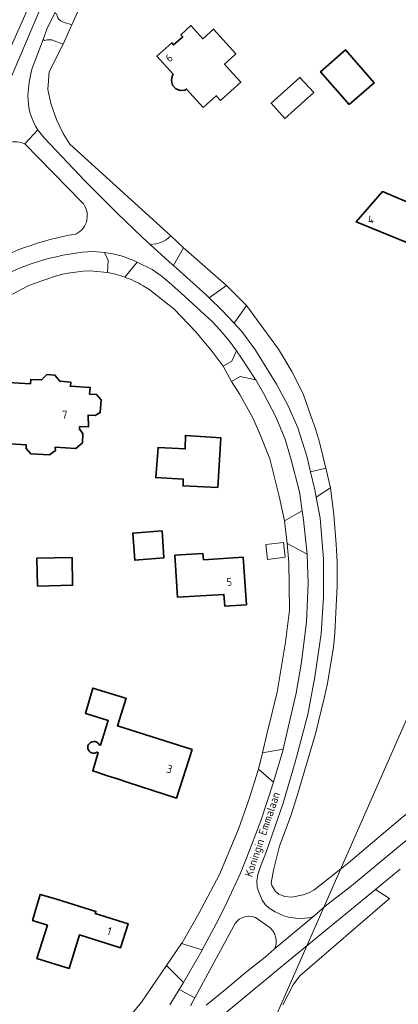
# Model space of a CAD drawing. Header units: metres. Extents: x 140853 to 145288, y 474558 to 480269.
# Tile 51 of 256: x 142657 to 142742, y 475711 to 475931. Entities that reach past the tile are written whole.
import ezdxf
from ezdxf.enums import TextEntityAlignment as Align

# ---------------------------------------------------------------- set-up
doc = ezdxf.new("R2010")
doc.units = ezdxf.units.M
doc.header["$MEASUREMENT"] = 0
for name, color, linetype, lineweight in [('B-WE-GR-GRAS_KRUIDENRIJK-G', 80, 'Continuous', 18), ('B-WE-GR-GROENVOORZIENING-G', 80, 'Continuous', 18), ('B-WE-OG-BEBOUWING-G', 7, 'Continuous', 35), ('B-WE-OG-BEBOUWING_BIJGEBOUW-G', 7, 'Continuous', 18), ('B-WE-OG-BEBOUWING_HUISNUMMER-T18', 10, 'Continuous', 18), ('B-WE-OG-BEBOUWING_STRAATNAAM-T18', 10, 'Continuous', 18), ('B-WE-OG-HULPLIJN-G', 50, 'Continuous', 18), ('B-WE-OG-TERREIN_ERF-G', 7, 'Continuous', 18), ('B-WE-VH-VERHARDING_ASFALT-G', 252, 'Continuous', 18), ('B-WE-VH-VERHARDING_BETONSTRAATSTEEN-G', 252, 'Continuous', 18), ('B-WE-VH-VERHARDING_HALFVERHARDING_GRAVEL-G', 252, 'Continuous', 18), ('B-WE-VH-VERHARDING_HALFVERHARDING_GRIND-G', 252, 'Continuous', 18), ('B-WE-VH-VERHARDING_STRAATBAKSTEEN-G', 252, 'Continuous', 18)]:
    doc.layers.add(name, color=color, linetype=linetype, lineweight=lineweight)
doc.styles.add('NLCS-ISO', font='txt')

msp = doc.modelspace()

# ---------------------------------------------------------------- linework, layer by layer
at = {"layer": 'B-WE-GR-GRAS_KRUIDENRIJK-G', "ltscale": 0.2, "flags": 128}
for points in [[(142653.122, 475920.008), (142673.077, 475964.773)], [(142792.105, 475793.467), (142740.029, 475750), (142731.252, 475742.547), (142723.424, 475736.389), (142722.353, 475735.815), (142721.027, 475735.306), (142718.502, 475734.821), (142716.972, 475734.949), (142715.633, 475735.484), (142714.882, 475736.109), (142714.04, 475737.409), (142713.874, 475738.072), (142714.448, 475741.132), (142715.735, 475746.232), (142718.261, 475753.039), (142719.668, 475757.313), (142723.789, 475771.44), (142725.785, 475779.374), (142726.489, 475782.701), (142727.858, 475790.865), (142728.165, 475793.988), (142728.651, 475804.583), (142728.651, 475809.958), (142728.525, 475812.596), (142728.463, 475813.887), (142727.946, 475820.459), (142727.19, 475826.504), (142723.969, 475824.413), (142724.858, 475819.731), (142725.627, 475810.519), (142725.608, 475802.146), (142725.065, 475793.793), (142723.662, 475784.213), (142722.075, 475775.761), (142719.236, 475765.052), (142716.537, 475755.901), (142712.825, 475745.094), (142711.401, 475741.472), (142710.886, 475739.92), (142710.686, 475738.407), (142710.762, 475737.078), (142711.015, 475736.124), (142711.885, 475734.159), (142712.551, 475733.138), (142713.407, 475732.387), (142714.784, 475731.5), (142714.784, 475731.5), (142716.722, 475730.662), (142717.778, 475730.347), (142719.311, 475730.131), (142720.53, 475730.068), (142721.45, 475730.09), (142722.273, 475730.184), (142722.413, 475730.224), (142722.911, 475730.366), (142723.495, 475730.643), (142724.718, 475731.68), (142725.991, 475732.766), (142731.867, 475737.331), (142751.608, 475753.682)], [(142716.492, 475710.677), (142718.795, 475715.152), (142720.331, 475717.217), (142740.412, 475734.53), (142737.28, 475736.563), (142717.728, 475720.531), (142699.618, 475705.557)], [(142699.276, 475710.584), (142703.666, 475714.156), (142708.451, 475718.128), (142712.565, 475721.406), (142714.567, 475723.132), (142714.567, 475723.132), (142714.875, 475723.674), (142714.994, 475724.345), (142714.994, 475724.378), (142714.985, 475725.153), (142714.857, 475725.91), (142714.604, 475726.691), (142714.283, 475727.302), (142713.668, 475727.968), (142710.343, 475730.268), (142709.604, 475730.516), (142708.746, 475730.567), (142708.002, 475730.443), (142707.359, 475730.204), (142706.716, 475729.851), (142706.225, 475729.451), (142705.839, 475728.951), (142705.435, 475728.212), (142696.722, 475712.271), (142695.974, 475710.902), (142695.891, 475710.47)], [(142691.171, 475710.669), (142693.23, 475714.107), (142694.191, 475715.71), (142690.403, 475719.513), (142684.783, 475711.28), (142680.954, 475706.659)]]:
    msp.add_lwpolyline(points, dxfattribs=at)
for points in [[(142665.321, 475932.92), (142665.778, 475932.667), (142665.778, 475932.667, 0.2138231), (142666.654, 475931.19), (142666.654, 475931.19), (142667.319, 475930.92), (142669.179, 475930.263), (142673.655, 475940.297), (142680.587, 475955.38), (142678.687, 475956.365), (142678.687, 475956.365, 0.2018063), (142677.141, 475956.351), (142677.141, 475956.351), (142676.114, 475955.984), (142675.777, 475956.182), (142665.321, 475932.92)], [(142661.56, 475906.734, 0.0053146), (142661.705, 475906.517), (142661.705, 475906.517), (142662.943, 475904.947), (142672.128, 475895.237), (142679.298, 475888.176), (142684.927, 475882.746), (142686.757, 475881.09), (142687.993, 475881.19), (142689.112, 475881.521), (142690.306, 475882.093), (142691.354, 475882.992), (142668.754, 475903.542), (142667.209, 475905.976), (142665.76, 475909.046), (142664.456, 475912.682), (142663.824, 475915.776), (142664.088, 475919.754), (142667.26, 475925.962), (142665.197, 475926.739), (142665.197, 475926.739, 0.1971685), (142663.148, 475926.775), (142663.148, 475926.775), (142662.773, 475926.969), (142660.224, 475920.391), (142660.224, 475920.391, 0.0596125), (142659.326, 475914.454), (142659.326, 475914.454, 0.1505092), (142661.56, 475906.734)], [(142671.402, 475890.558), (142658.663, 475903.606), (142658.663, 475903.606, 0.4084242), (142652.517, 475901.678), (142652.517, 475901.678), (142643.267, 475880.69), (142643.267, 475880.69, 0.6472451), (142647.79, 475875.331), (142647.79, 475875.331, -0.0920085), (142670.057, 475883.392), (142670.057, 475883.392, 0.5136531), (142671.402, 475890.558)], [(142685.155, 475871.816), (142686.419, 475871.094), (142692.071, 475866.636), (142696.971, 475861.479), (142700.646, 475857.105), (142703.081, 475853.825), (142705.061, 475854.906), (142706.104, 475857.209), (142704.565, 475859.373), (142702.416, 475861.89), (142700.701, 475863.719), (142698.13, 475866.146), (142693.611, 475870.258), (142691.014, 475872.557), (142689.214, 475874.03), (142687.171, 475875.476), (142683.786, 475877.133), (142681.05, 475873.753), (142681.05, 475873.753, -0.0479943), (142685.155, 475871.816)]]:
    msp.add_lwpolyline(points, format="xyb", close=True, dxfattribs=at)
for points in [[(142699.936, 475869.141), (142703.864, 475871.842), (142694.217, 475880.316), (142691.981, 475876.359), (142692.622, 475875.766), (142699.303, 475869.757), (142699.936, 475869.141)], [(142722.697, 475830.128), (142726.114, 475830.931), (142724.694, 475836.745), (142723.821, 475839.735), (142722.88, 475842.481), (142721.044, 475847.619), (142718.489, 475852.643), (142715.559, 475857.632), (142708.315, 475867.411), (142705.555, 475863.462), (142707.329, 475861.602), (142710.397, 475857.406), (142715.103, 475849.795), (142717.722, 475844.887), (142719.852, 475840.009), (142721.86, 475833.671), (142722.697, 475830.128)], [(142716.858, 475819.157), (142720.859, 475821.394), (142720.207, 475825.669), (142718.385, 475832.789), (142717.028, 475837.449), (142714.893, 475842.453), (142712.209, 475847.614), (142710.41, 475850.743), (142706.961, 475851.506), (142704.987, 475850.374), (142706.86, 475847.438), (142709.803, 475842.049), (142711.491, 475838.268), (142713.573, 475833.067), (142715.688, 475824.637), (142716.858, 475819.157)], [(142711.97, 475767.142), (142716.561, 475767.948), (142718.137, 475774.757), (142719.456, 475780.498), (142720.65, 475787.47), (142721.794, 475796.547), (142722.198, 475805.13), (142721.96, 475811.619), (142721.951, 475811.707), (142717.469, 475814.039), (142717.863, 475809.8), (142717.956, 475799.144), (142717.119, 475791.983), (142715.202, 475780.779), (142712.917, 475771.326), (142711.97, 475767.142)], [(142693.753, 475724.42), (142698.398, 475723.035), (142702.036, 475729.828), (142703.959, 475733.629), (142706.969, 475740.221), (142708.311, 475743.547), (142711.556, 475751.898), (142714.395, 475760.57), (142711.059, 475763.464), (142708.86, 475756.625), (142706.568, 475750.02), (142702.3, 475739.904), (142697.649, 475731.147), (142693.882, 475724.609), (142693.753, 475724.42)]]:
    msp.add_lwpolyline(points, close=True, dxfattribs=at)
msp.add_lwpolyline([(142653.755, 475868.852), (142659.104, 475871.679), (142660.483, 475872.269), (142665.72, 475874.054), (142667.173, 475874.428), (142668.243, 475874.672), (142671.731, 475875.121), (142673.231, 475875.154), (142677.138, 475874.794), (142677.313, 475877.491), (142676.48, 475879.276), (142674.011, 475879.487), (142671.503, 475879.344), (142671.503, 475879.344, 0.1065266), (142649.403, 475871.728)], format="xyb", dxfattribs=at)
at = {"layer": 'B-WE-GR-GROENVOORZIENING-G', "ltscale": 0.2, "flags": 128}
for points in [[(142673.077, 475964.773), (142653.122, 475920.008)], [(142651.215, 475908.53), (142663.477, 475937.229)]]:
    msp.add_lwpolyline(points, dxfattribs=at)
at = {"layer": 'B-WE-OG-BEBOUWING-G', "ltscale": 0.2, "flags": 128}
for points in [[(142698.613, 475911.731), (142701.576, 475914.385), (142702.495, 475913.359), (142707.052, 475917.441), (142704.552, 475920.233), (142703.414, 475921.503), (142705.732, 475923.579), (142705.942, 475923.768), (142700.943, 475929.35), (142698.519, 475927.18), (142695.897, 475930.108), (142693.631, 475928.08), (142694.041, 475927.622), (142691.979, 475925.775), (142691.567, 475926.235), (142688.268, 475923.282), (142691.929, 475919.206), (142691.646, 475918.807), (142691.496, 475917.798), (142691.764, 475916.746), (142692.464, 475915.936), (142693.468, 475915.568), (142694.496, 475915.641), (142694.892, 475915.895), (142698.613, 475911.731)], [(142731.39, 475912.414), (142736.969, 475917.326), (142730.519, 475924.652), (142724.94, 475919.739), (142731.39, 475912.414)], [(142723.41, 475915.09), (142720.332, 475918.511), (142713.875, 475912.702), (142716.953, 475909.28), (142723.41, 475915.09)], [(142755.064, 475876.773), (142755.693, 475871.734), (142764.601, 475873.372), (142764.193, 475876.549), (142768.389, 475877.043), (142766.843, 475888.928), (142765.891, 475896.245), (142759.311, 475895.371), (142760.493, 475886.45), (142759.359, 475886.295), (142755.739, 475885.798), (142738.832, 475892.933), (142732.97, 475886.136), (142754.909, 475877.165), (142755.064, 475876.773)], [(142701.896, 475826.584), (142702.561, 475837.757), (142694.663, 475838.286), (142694.61, 475835.261), (142688.531, 475835.615), (142688.001, 475828.82), (142694.157, 475828.517), (142694.104, 475826.982), (142701.896, 475826.584)], [(142689.418, 475816.876), (142682.834, 475816.39), (142683.294, 475810.308), (142689.826, 475810.89), (142689.418, 475816.876)], [(142708.344, 475800.351), (142707.592, 475811.019), (142698.705, 475810.437), (142698.55, 475811.805), (142692.284, 475811.45), (142692.893, 475802.017), (142703.276, 475802.661), (142703.475, 475800.025), (142708.344, 475800.351)], [(142661.473, 475804.542), (142669.349, 475804.712), (142669.214, 475810.929), (142661.339, 475810.759), (142661.473, 475804.542)], [(142672.551, 475775.894), (142677.314, 475774.412), (142676.734, 475772.522), (142676.724, 475772.489), (142675.608, 475768.851), (142675.3, 475768.92), (142675.2, 475769.17), (142675.04, 475769.36), (142674.83, 475769.51), (142674.63, 475769.61), (142674.43, 475769.67), (142674.09, 475769.7), (142673.71, 475769.65), (142673.34, 475769.48), (142673.12, 475769.28), (142672.91, 475769), (142672.79, 475768.74), (142672.75, 475768.39), (142672.79, 475768.09), (142672.9, 475767.8), (142673.09, 475767.52), (142673.3, 475767.31), (142673.57, 475767.16), (142673.92, 475767.06), (142674.19, 475767.05), (142674.52, 475767.13), (142674.79, 475767.3), (142675.105, 475767.211), (142673.846, 475763.108), (142677.162, 475762.036), (142679.668, 475761.226), (142681.787, 475760.541), (142692.681, 475757.018), (142696.146, 475767.871), (142679.398, 475773.225), (142681.35, 475779.4), (142680.996, 475779.509), (142673.91, 475781.68), (142672.358, 475776.494), (142672.21, 475776), (142672.551, 475775.894)], [(142663.675, 475728.574), (142661.341, 475721.046), (142668.561, 475718.861), (142670.878, 475726.349), (142680.092, 475723.464), (142681.771, 475728.873), (142674.433, 475731.131), (142674.579, 475731.626), (142665.49, 475734.429), (142662.047, 475735.391), (142660.367, 475729.581), (142663.675, 475728.574)]]:
    msp.add_lwpolyline(points, close=True, dxfattribs=at)
msp.add_lwpolyline([(142650.255, 475836.687), (142658.956, 475836.166), (142658.907, 475835.318), (142659.98, 475834.16), (142664.168, 475833.906), (142665.525, 475834.939), (142665.468, 475835.689), (142670.086, 475835.349), (142671.528, 475836.64), (142671.624, 475838.749), (142670.861, 475839.657), (142670.897, 475840.268), (142672.888, 475840.179), (142672.833, 475842.837), (142672.833, 475842.837), (142674.417, 475842.74), (142675.559, 475843.391), (142675.736, 475846.266), (142674.707, 475847.451), (142673.151, 475847.547), (142673.251, 475849.024), (142668.853, 475849.294), (142668.919, 475850.254), (142666.468, 475850.411), (142665.341, 475851.823), (142663.54, 475851.911), (142662.368, 475850.709), (142659.961, 475850.848), (142659.895, 475849.878), (142654.843, 475850.164)], dxfattribs=at)
at = {"layer": 'B-WE-OG-BEBOUWING_BIJGEBOUW-G', "ltscale": 0.2, "flags": 128}
msp.add_lwpolyline([(142712.673, 475813.835), (142713.074, 475810.499), (142717.016, 475810.973), (142716.615, 475814.309), (142712.673, 475813.835)], close=True, dxfattribs=at)
at = {"layer": 'B-WE-OG-HULPLIJN-G'}
msp.add_lwpolyline([(141484.938, 478467.493), (142922.898, 478740.923), (143043.789, 479141.528), (143928.198, 479351.369), (144042.725, 479840.999), (144698.079, 479872.794), (144672.627, 478988.916), (144742.617, 478639.181), (145060.75, 478225.858), (145035.298, 477659.922), (145054.388, 476896.862), (144768.066, 476833.275), (144755.342, 477825.251), (143616.428, 477755.303), (142541.14, 475313.514), (141510.39, 476108.367), (141014.104, 476776.044), (140988.652, 477462.798), (141421.313, 477755.303), (141484.938, 478467.493)], close=True, dxfattribs=at)
at = {"layer": 'B-WE-OG-TERREIN_ERF-G', "ltscale": 0.2, "flags": 128}
for points in [[(142673.655, 475940.297), (142669.179, 475930.263), (142667.26, 475925.962), (142664.088, 475919.754), (142663.824, 475915.776), (142664.456, 475912.682), (142665.76, 475909.046), (142667.209, 475905.976), (142668.754, 475903.542), (142691.354, 475882.992), (142691.354, 475882.992), (142694.217, 475880.316), (142703.864, 475871.842), (142708.315, 475867.411), (142715.559, 475857.632), (142718.489, 475852.643), (142721.044, 475847.619), (142722.88, 475842.481), (142723.821, 475839.735), (142724.694, 475836.745), (142726.114, 475830.931), (142727.19, 475826.504), (142727.946, 475820.459), (142728.463, 475813.887), (142728.525, 475812.596), (142728.651, 475809.958), (142728.651, 475804.583), (142728.165, 475793.988), (142727.858, 475790.865), (142726.489, 475782.701), (142725.785, 475779.374), (142723.789, 475771.44), (142719.668, 475757.313), (142718.261, 475753.039), (142715.735, 475746.232), (142714.448, 475741.132), (142713.874, 475738.072), (142714.04, 475737.409), (142714.882, 475736.109), (142715.633, 475735.484), (142716.972, 475734.949), (142718.502, 475734.821), (142721.027, 475735.306), (142722.353, 475735.815), (142723.424, 475736.389), (142731.252, 475742.547), (142740.029, 475750), (142792.105, 475793.467)], [(142654.843, 475850.164), (142659.895, 475849.878), (142659.961, 475850.848), (142662.368, 475850.709), (142663.54, 475851.911), (142665.341, 475851.823), (142666.468, 475850.411), (142668.919, 475850.254), (142668.853, 475849.294), (142673.251, 475849.024), (142673.151, 475847.547), (142674.707, 475847.451), (142675.736, 475846.266), (142675.559, 475843.391), (142674.417, 475842.74), (142672.833, 475842.837), (142672.833, 475842.837), (142672.888, 475840.179), (142670.897, 475840.268), (142670.861, 475839.657), (142671.624, 475838.749), (142671.528, 475836.64), (142670.086, 475835.349), (142665.468, 475835.689), (142665.525, 475834.939), (142664.168, 475833.906), (142659.98, 475834.16), (142658.907, 475835.318), (142658.956, 475836.166), (142650.255, 475836.687)]]:
    msp.add_lwpolyline(points, dxfattribs=at)
for points in [[(142698.613, 475911.731), (142694.892, 475915.895), (142694.496, 475915.641), (142693.468, 475915.568), (142692.464, 475915.936), (142691.764, 475916.746), (142691.496, 475917.798), (142691.646, 475918.807), (142691.929, 475919.206), (142688.268, 475923.282), (142691.567, 475926.235), (142691.979, 475925.775), (142694.041, 475927.622), (142693.631, 475928.08), (142695.897, 475930.108), (142698.519, 475927.18), (142700.943, 475929.35), (142705.942, 475923.768), (142705.732, 475923.579), (142703.414, 475921.503), (142704.552, 475920.233), (142707.052, 475917.441), (142702.495, 475913.359), (142701.576, 475914.385), (142698.613, 475911.731)], [(142731.39, 475912.414), (142724.94, 475919.739), (142730.519, 475924.652), (142736.969, 475917.326), (142731.39, 475912.414)], [(142723.41, 475915.09), (142716.953, 475909.28), (142713.875, 475912.702), (142720.332, 475918.511), (142723.41, 475915.09)], [(142755.064, 475876.773), (142754.909, 475877.165), (142732.97, 475886.136), (142738.832, 475892.933), (142755.739, 475885.798), (142759.359, 475886.295), (142760.493, 475886.45), (142759.311, 475895.371), (142765.891, 475896.245), (142766.843, 475888.928), (142768.389, 475877.043), (142764.193, 475876.549), (142764.601, 475873.372), (142755.693, 475871.734), (142755.064, 475876.773)], [(142701.896, 475826.584), (142694.104, 475826.982), (142694.157, 475828.517), (142688.001, 475828.82), (142688.531, 475835.615), (142694.61, 475835.261), (142694.663, 475838.286), (142702.561, 475837.757), (142701.896, 475826.584)], [(142689.418, 475816.876), (142689.826, 475810.89), (142683.294, 475810.308), (142682.834, 475816.39), (142689.418, 475816.876)], [(142708.344, 475800.351), (142703.475, 475800.025), (142703.276, 475802.661), (142692.893, 475802.017), (142692.284, 475811.45), (142698.55, 475811.805), (142698.705, 475810.437), (142707.592, 475811.019), (142708.344, 475800.351)], [(142661.473, 475804.542), (142661.339, 475810.759), (142669.214, 475810.929), (142669.349, 475804.712), (142661.473, 475804.542)], [(142672.551, 475775.894), (142672.21, 475776), (142672.358, 475776.494), (142673.91, 475781.68), (142680.996, 475779.509), (142681.35, 475779.4), (142679.398, 475773.225), (142696.146, 475767.871), (142692.681, 475757.018), (142681.787, 475760.541), (142679.668, 475761.226), (142677.162, 475762.036), (142673.846, 475763.108), (142675.105, 475767.211), (142674.79, 475767.3), (142674.52, 475767.13), (142674.19, 475767.05), (142673.92, 475767.06), (142673.57, 475767.16), (142673.3, 475767.31), (142673.09, 475767.52), (142672.9, 475767.8), (142672.79, 475768.09), (142672.75, 475768.39), (142672.79, 475768.74), (142672.91, 475769), (142673.12, 475769.28), (142673.34, 475769.48), (142673.71, 475769.65), (142674.09, 475769.7), (142674.43, 475769.67), (142674.63, 475769.61), (142674.83, 475769.51), (142675.04, 475769.36), (142675.2, 475769.17), (142675.3, 475768.92), (142675.608, 475768.851), (142676.724, 475772.489), (142676.734, 475772.522), (142677.314, 475774.412), (142672.551, 475775.894)], [(142663.675, 475728.574), (142660.367, 475729.581), (142662.047, 475735.391), (142665.49, 475734.429), (142674.579, 475731.626), (142674.433, 475731.131), (142681.771, 475728.873), (142680.092, 475723.464), (142670.878, 475726.349), (142668.561, 475718.861), (142661.341, 475721.046), (142663.675, 475728.574)]]:
    msp.add_lwpolyline(points, close=True, dxfattribs=at)
msp.add_lwpolyline([(142680.954, 475706.659), (142684.783, 475711.28), (142690.403, 475719.513), (142693.753, 475724.42), (142693.882, 475724.609), (142697.649, 475731.147), (142702.3, 475739.904), (142706.568, 475750.02), (142708.86, 475756.625), (142711.059, 475763.464), (142711.97, 475767.142), (142712.917, 475771.326), (142715.202, 475780.779), (142717.119, 475791.983), (142717.956, 475799.144), (142717.863, 475809.8), (142717.469, 475814.039), (142716.858, 475819.157), (142715.688, 475824.637), (142713.573, 475833.067), (142711.491, 475838.268), (142709.803, 475842.049), (142706.86, 475847.438), (142704.987, 475850.374), (142703.081, 475853.825), (142700.646, 475857.105), (142696.971, 475861.479), (142692.071, 475866.636), (142686.419, 475871.094), (142685.155, 475871.816), (142685.155, 475871.816, 0.0479943), (142681.05, 475873.753), (142681.05, 475873.753, 0.0069916), (142680.623, 475873.902), (142680.623, 475873.902), (142679.188, 475874.338), (142679.188, 475874.338, 0.0214854), (142677.138, 475874.794), (142677.138, 475874.794), (142673.231, 475875.154), (142671.731, 475875.121), (142668.243, 475874.672), (142667.173, 475874.428), (142665.72, 475874.054), (142660.483, 475872.269), (142659.104, 475871.679), (142653.755, 475868.852)], format="xyb", dxfattribs=at)
at = {"layer": 'B-WE-VH-VERHARDING_ASFALT-G', "ltscale": 0.2, "flags": 128}
for points in [[(142663.477, 475937.229), (142651.215, 475908.53)], [(142751.608, 475753.682), (142731.867, 475737.331), (142725.991, 475732.766), (142724.718, 475731.68), (142723.495, 475730.643), (142714.567, 475723.132), (142712.565, 475721.406), (142708.451, 475718.128), (142703.666, 475714.156), (142699.276, 475710.584)], [(142699.618, 475705.557), (142717.728, 475720.531), (142737.28, 475736.563), (142742.81, 475741.097)], [(142695.891, 475710.47), (142695.974, 475710.902), (142696.722, 475712.271), (142693.23, 475714.107), (142691.171, 475710.669)]]:
    msp.add_lwpolyline(points, dxfattribs=at)
for points in [[(142652.517, 475901.678, -0.4084242), (142658.663, 475903.606), (142658.663, 475903.606), (142661.56, 475906.734), (142661.56, 475906.734, -0.1505092), (142659.326, 475914.454), (142659.326, 475914.454, -0.0596125), (142660.224, 475920.391), (142660.224, 475920.391), (142662.773, 475926.969), (142663.749, 475929.672), (142665.321, 475932.92)], [(142649.403, 475871.728, -0.1065266), (142671.503, 475879.344), (142671.503, 475879.344), (142674.011, 475879.487), (142676.48, 475879.276), (142676.48, 475879.276, -0.078426), (142683.786, 475877.133), (142683.786, 475877.133), (142687.171, 475875.476), (142689.214, 475874.03), (142691.014, 475872.557), (142693.611, 475870.258), (142698.13, 475866.146), (142700.701, 475863.719), (142702.416, 475861.89), (142704.565, 475859.373), (142706.104, 475857.209), (142707.24, 475855.614), (142710.243, 475851.032), (142710.41, 475850.743), (142712.209, 475847.614), (142714.893, 475842.453), (142717.028, 475837.449), (142718.385, 475832.789), (142720.207, 475825.669), (142720.859, 475821.394), (142721.163, 475819.396), (142721.951, 475811.707), (142721.96, 475811.619), (142722.198, 475805.13), (142721.794, 475796.547), (142720.65, 475787.47), (142719.456, 475780.498), (142718.137, 475774.757), (142716.561, 475767.948), (142716.537, 475767.845), (142714.416, 475760.635), (142714.395, 475760.57), (142711.556, 475751.898), (142708.311, 475743.547), (142706.969, 475740.221), (142703.959, 475733.629), (142702.036, 475729.828), (142698.398, 475723.035), (142698.367, 475722.977), (142694.191, 475715.71), (142693.23, 475714.107), (142696.722, 475712.271), (142705.435, 475728.212), (142705.839, 475728.951), (142706.225, 475729.451), (142706.716, 475729.851), (142707.359, 475730.204), (142708.002, 475730.443), (142708.746, 475730.567), (142709.604, 475730.516), (142710.343, 475730.268), (142713.668, 475727.968), (142714.283, 475727.302), (142714.604, 475726.691), (142714.857, 475725.91), (142714.985, 475725.153), (142714.994, 475724.378), (142714.994, 475724.345), (142714.875, 475723.674), (142714.567, 475723.132), (142723.495, 475730.643), (142722.911, 475730.366), (142722.413, 475730.224), (142722.273, 475730.184), (142721.45, 475730.09), (142720.53, 475730.068), (142719.311, 475730.131), (142717.778, 475730.347), (142716.722, 475730.662), (142714.784, 475731.5), (142713.407, 475732.387), (142712.551, 475733.138), (142711.885, 475734.159), (142711.015, 475736.124), (142710.762, 475737.078), (142710.686, 475738.407), (142710.886, 475739.92), (142711.401, 475741.472), (142712.825, 475745.094), (142716.537, 475755.901), (142719.236, 475765.052), (142722.075, 475775.761), (142723.662, 475784.213), (142725.065, 475793.793), (142725.608, 475802.146), (142725.627, 475810.519), (142724.858, 475819.731), (142723.969, 475824.413), (142723.653, 475826.079), (142722.697, 475830.128), (142721.86, 475833.671), (142719.852, 475840.009), (142717.722, 475844.887), (142715.103, 475849.795), (142710.397, 475857.406), (142707.329, 475861.602), (142705.555, 475863.462), (142702.787, 475866.365), (142699.936, 475869.141), (142699.303, 475869.757), (142692.622, 475875.766), (142691.981, 475876.359), (142691.779, 475876.546), (142686.757, 475881.09), (142684.927, 475882.746), (142679.298, 475888.176), (142672.128, 475895.237), (142662.943, 475904.947), (142661.705, 475906.517), (142661.705, 475906.517, -0.0053146), (142661.56, 475906.734), (142661.56, 475906.734), (142658.663, 475903.606), (142671.402, 475890.558), (142671.402, 475890.558, -0.5136531), (142670.057, 475883.392), (142670.057, 475883.392, 0.0920085), (142647.79, 475875.331)]]:
    msp.add_lwpolyline(points, format="xyb", dxfattribs=at)
at = {"layer": 'B-WE-VH-VERHARDING_BETONSTRAATSTEEN-G', "ltscale": 0.2, "flags": 128}
msp.add_lwpolyline([(142677.138, 475874.794, -0.0214854), (142679.188, 475874.338), (142679.188, 475874.338), (142680.623, 475873.902), (142680.623, 475873.902, -0.0069916), (142681.05, 475873.753), (142681.05, 475873.753), (142683.786, 475877.133), (142683.786, 475877.133, 0.078426), (142676.48, 475879.276), (142676.48, 475879.276), (142677.313, 475877.491), (142677.138, 475874.794)], format="xyb", close=True, dxfattribs=at)
msp.add_lwpolyline([(142703.081, 475853.825), (142704.987, 475850.374), (142706.961, 475851.506), (142710.41, 475850.743), (142710.243, 475851.032), (142707.24, 475855.614), (142706.104, 475857.209), (142705.061, 475854.906), (142703.081, 475853.825)], close=True, dxfattribs=at)
at = {"layer": 'B-WE-VH-VERHARDING_HALFVERHARDING_GRAVEL-G', "ltscale": 0.2, "flags": 128}
for points in [[(142711.059, 475763.464), (142714.395, 475760.57), (142714.416, 475760.635), (142716.537, 475767.845), (142716.561, 475767.948), (142711.97, 475767.142), (142711.059, 475763.464)], [(142690.403, 475719.513), (142694.191, 475715.71), (142698.367, 475722.977), (142698.398, 475723.035), (142693.753, 475724.42), (142690.403, 475719.513)]]:
    msp.add_lwpolyline(points, close=True, dxfattribs=at)
at = {"layer": 'B-WE-VH-VERHARDING_HALFVERHARDING_GRIND-G', "ltscale": 0.2, "flags": 128}
msp.add_lwpolyline([(142662.773, 475926.969), (142663.148, 475926.775), (142663.148, 475926.775, -0.1971685), (142665.197, 475926.739), (142665.197, 475926.739), (142667.26, 475925.962), (142669.179, 475930.263), (142667.319, 475930.92), (142666.654, 475931.19), (142666.654, 475931.19, -0.2138231), (142665.778, 475932.667), (142665.778, 475932.667), (142665.321, 475932.92), (142663.749, 475929.672), (142662.773, 475926.969)], format="xyb", close=True, dxfattribs=at)
for points in [[(142686.757, 475881.09), (142691.779, 475876.546), (142691.981, 475876.359), (142694.217, 475880.316), (142691.354, 475882.992), (142690.306, 475882.093), (142689.112, 475881.521), (142687.993, 475881.19), (142686.757, 475881.09)], [(142723.969, 475824.413), (142727.19, 475826.504), (142726.114, 475830.931), (142722.697, 475830.128), (142723.653, 475826.079), (142723.969, 475824.413)], [(142717.469, 475814.039), (142721.951, 475811.707), (142721.163, 475819.396), (142720.859, 475821.394), (142716.858, 475819.157), (142717.469, 475814.039)]]:
    msp.add_lwpolyline(points, close=True, dxfattribs=at)
at = {"layer": 'B-WE-VH-VERHARDING_STRAATBAKSTEEN-G', "ltscale": 0.2, "flags": 128}
msp.add_lwpolyline([(142705.555, 475863.462), (142708.315, 475867.411), (142703.864, 475871.842), (142699.936, 475869.141), (142702.787, 475866.365), (142705.555, 475863.462)], close=True, dxfattribs=at)

# ---------------------------------------------------------------- texts
at = {"layer": 'B-WE-OG-BEBOUWING_HUISNUMMER-T18', "style": 'NLCS-ISO'}
for s, rotation, p in [('6', 41.8, (142690.986, 475922.879)), ('4', 7.4, (142736.209, 475886.674)), ('7', 356.6, (142667.549, 475842.941)), ('5', 4, (142704.476, 475805.454)), ('3', 342.3, (142691.082, 475763.516)), ('1', 342.8, (142677.589, 475727.206))]:
    msp.add_text(s, height=1.8, rotation=rotation, dxfattribs=at).set_placement(p, align=Align.MIDDLE_CENTER)
at = {"layer": 'B-WE-OG-BEBOUWING_STRAATNAAM-T18', "style": 'NLCS-ISO'}
msp.add_text('Koningin Emmalaan', height=1.8, rotation=71.5, dxfattribs=at).set_placement((142711.885, 475748.88), align=Align.MIDDLE_CENTER)

doc.saveas('drawing.dxf')
